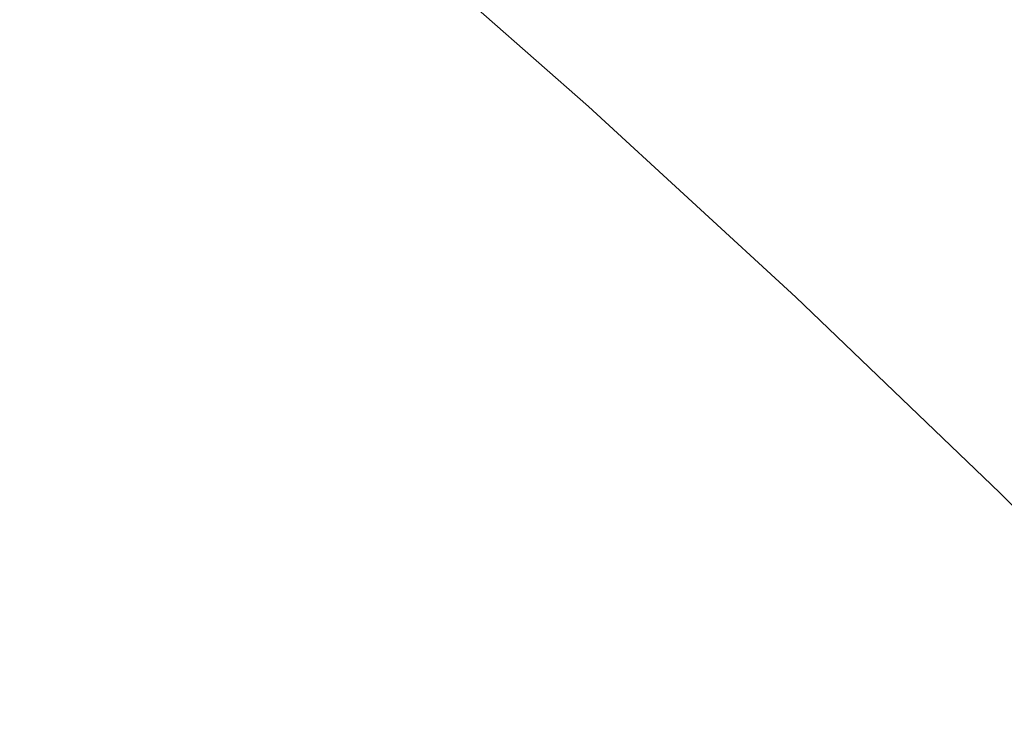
# Model space of a CAD drawing. Header units: millimetres. Extents: x 8 to 436, y 12 to 764.
# Tile 250 of 256: x 375.837 to 376.097, y 277.329 to 277.511. Entities that reach past the tile are written whole.
import ezdxf

# ---------------------------------------------------------------- set-up
doc = ezdxf.new("R2010")
doc.units = ezdxf.units.MM

msp = doc.modelspace()

# ---------------------------------------------------------------- linework, layer by layer
at = {"color": 252, "linetype": 'Continuous', "lineweight": 0, "flags": 128}
msp.add_lwpolyline([(375.34398, 277.92021), (375.39231, 277.8993), (375.44225, 277.87527), (375.49361, 277.84821), (375.5462, 277.81822), (375.59982, 277.78541), (375.65428, 277.74991), (375.70938, 277.71184), (375.7649, 277.67135), (375.82065, 277.62858), (375.87641, 277.5837), (375.93197, 277.53687), (375.98714, 277.48827), (376.0417, 277.43808), (376.09545, 277.38649), (376.14819, 277.33368)], dxfattribs=at)
at = {"color": 7, "linetype": 'Continuous', "lineweight": 30}
msp.add_open_spline([(373.48859, 277.5034), (373.48858, 277.50339), (373.48853, 277.50339), (373.49111, 277.50419), (373.49459, 277.50502), (373.49902, 277.50595), (373.50843, 277.50736), (373.52322, 277.50848), (373.5418, 277.5087), (373.5641, 277.50769), (373.59004, 277.50515), (373.61957, 277.50084), (373.65258, 277.49455), (373.68897, 277.4861), (373.72864, 277.47534), (373.77132, 277.4622), (373.81681, 277.44656), (373.86498, 277.42841), (373.91561, 277.40774), (373.96879, 277.38442), (374.02425, 277.35847), (374.08174, 277.32996), (374.14098, 277.29895), (374.2017, 277.26553), (374.26356, 277.22984), (374.32642, 277.19194), (374.3903, 277.15184), (374.45525, 277.10947), (374.52119, 277.06486), (374.58778, 277.0182), (374.65467, 276.9697), (374.72151, 276.91961), (374.78798, 276.86816), (374.85394, 276.81543), (374.91949, 276.76138), (374.98474, 276.70593), (375.04962, 276.6491), (375.11388, 276.59113), (375.17716, 276.53231), (375.23916, 276.47293), (375.29954, 276.4133), (375.35814, 276.35362), (375.41504, 276.29381), (375.47034, 276.23378), (375.52404, 276.17356), (375.57588, 276.11342), (375.62564, 276.05365), (375.67312, 275.9945), (375.71812, 275.93626), (375.76048, 275.87918), (375.80016, 275.82337), (375.83723, 275.76881), (375.87164, 275.71565), (375.9033, 275.66409), (375.93211, 275.61439), (375.95804, 275.56674), (375.98109, 275.52131), (376.00126, 275.47829), (376.01858, 275.43787), (376.0331, 275.40027), (376.04485, 275.36586), (376.05397, 275.33489), (376.06067, 275.30749), (376.06521, 275.28371), (376.06788, 275.26369), (376.06902, 275.24753), (376.06903, 275.23526), (376.06842, 275.22707), (376.06767, 275.22276), (376.06766, 275.22276), (376.06765, 275.22276)], degree=3, knots=[0, 0, 0, 0, 0.008728, 0.021658, 0.023342, 0.03159, 0.045242, 0.058744, 0.07223, 0.085769, 0.099433, 0.113269, 0.127303, 0.141549, 0.156014, 0.170675, 0.185574, 0.20044, 0.215549, 0.230863, 0.246345, 0.26196, 0.27767, 0.293441, 0.309244, 0.325006, 0.340811, 0.35679, 0.372897, 0.389088, 0.405316, 0.421527, 0.437671, 0.453736, 0.469794, 0.485962, 0.502233, 0.518567, 0.534917, 0.551227, 0.567451, 0.583548, 0.599567, 0.615675, 0.631829, 0.648001, 0.664151, 0.680246, 0.696252, 0.712139, 0.727878, 0.743567, 0.759226, 0.774784, 0.790234, 0.805568, 0.820779, 0.835858, 0.850801, 0.8656, 0.880205, 0.894453, 0.908494, 0.922342, 0.93602, 0.949571, 0.963059, 0.976566, 0.990205, 1, 1, 1, 1], dxfattribs=at)

doc.saveas('drawing.dxf')
